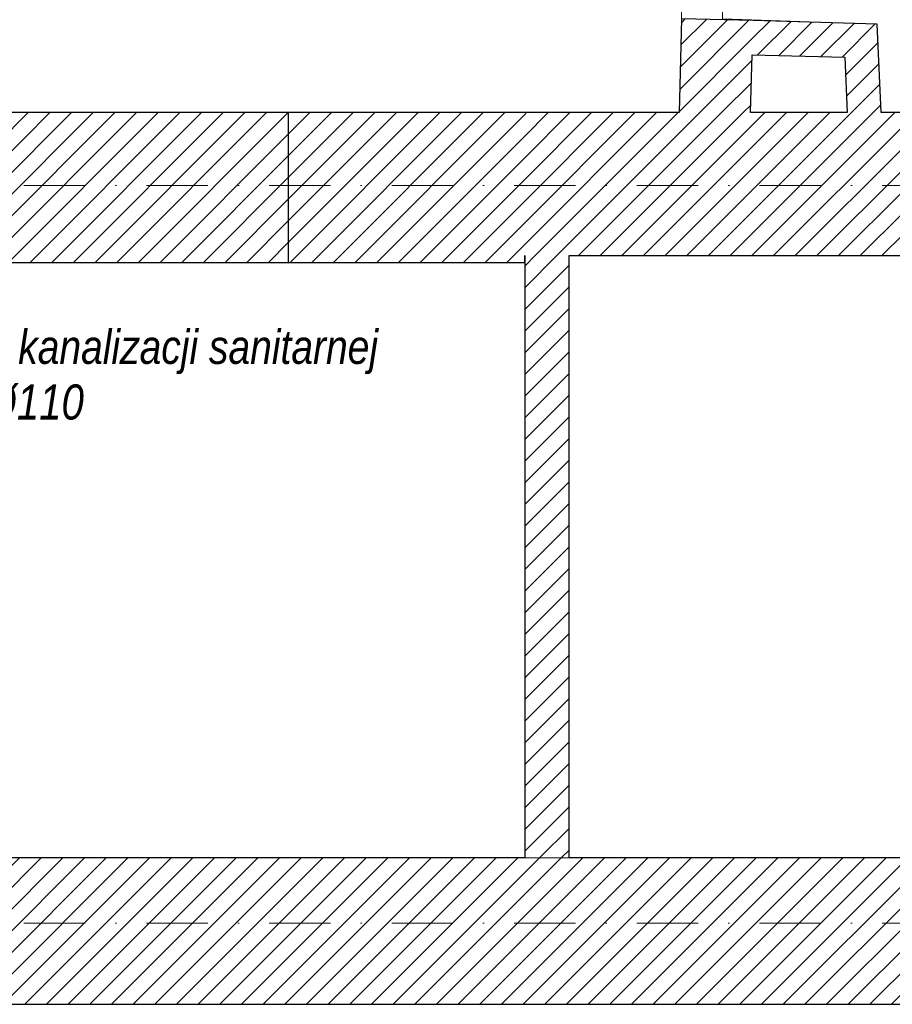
# Model space of a CAD drawing. Header units: millimetres. Extents: x 172139 to 266886, y 89525 to 138225.
# Tile 64 of 82: x 214267 to 216830, y 112968 to 115860. Entities that reach past the tile are written whole.
import ezdxf

# ---------------------------------------------------------------- set-up
doc = ezdxf.new("R2010")
doc.units = ezdxf.units.MM
doc.header["$MEASUREMENT"] = 0
doc.linetypes.add('Kropki i Kreski', pattern=[360, 180, -90, 0, -90])
for name, color, linetype, lineweight in [('KANALIZACJA_Nr_pióra__1', 7, 'Continuous', 13), ('KR_INW_Nr_pióra__101', 252, 'Continuous', 5), ('KR_INW_Nr_pióra__27', 7, 'Continuous', 25), ('NAPIS_SODON_Nr_pióra__121', 255, 'Continuous', 0), ('ROZBUDOWA_NOWE_DZIAŁOWE_Nr_pióra__27', 7, 'Continuous', 25), ('STREFA_NOWE_POM_Nr_pióra__121', 255, 'Continuous', 0)]:
    doc.layers.add(name, color=color, linetype=linetype, lineweight=lineweight)
for name, color, linetype in [('Konstrukcja - Siatki mod', 7, 'Continuous'), ('KR_INW', 7, 'Continuous'), ('NAPIS_SODON', 7, 'Continuous'), ('ROZBUDOWA_NOWE_DZIAŁOWE', 7, 'Continuous')]:
    doc.layers.add(name, color=color, linetype=linetype)
doc.layers.add('Konstrukcja - Siatki mod_Nr_pióra__48', color=7, linetype='Continuous', lineweight=15, true_color=0xa80f02)
doc.layers.add('ROZBUDOWA_NOWE_DZIAŁOWE_Nr_pióra__24', color=7, linetype='Continuous', lineweight=15, true_color=0x029e21)
doc.styles.add('GENERATED_STYLE_3', font='txt')
doc.dimstyles.new('GENERATED_STYLE__2', dxfattribs={"dimtxt": 0.18, "dimasz": 91.2, "dimexe": 0.18, "dimexo": 0.0625, "dimgap": 0.09, "dimtad": 0, "dimtih": 1, "dimtoh": 1, "dimdec": 4, "dimzin": 0, "dimdsep": 46, "dimcen": 0.09, "dimadec": 0, "dimazin": 0, "dimtfac": 1, "dimtdec": 4, "dimtmove": 0, "dimatfit": 3, "dimldrblk": 'ARROWHEAD_5', "dimfxl": 0, "dimtolj": 1, "dimtzin": 0, "dimarcsym": 0})
pattern_1 = [(45, (0, 0), (-31.819804, 31.819804), [])]

# ---------------------------------------------------------------- blocks, each defined once
blk = doc.blocks.new('Strop_2', base_point=(188316, 115154.1))
at = {"layer": 'NAPIS_SODON_Nr_pióra__121', "linetype": 'Continuous', "flags": 128}
blk.add_lwpolyline([(205315.4, 121145.6), (224463.2, 121145.6), (224463.2, 120284.7), (224843.2, 120284.7), (224843.2, 121525.6), (230445.6, 121525.6), (230445.6, 120284.7), (230445.6, 115394.1), (230442.2, 115394.1), (230443.9, 117003.9), (226439, 117009.8), (226379.4, 115221.6), (224893.2, 115252.5), (224893.2, 113397.6), (205242.2, 113397.6)], dxfattribs=at)
blk = doc.blocks.new('Ściana_8', base_point=(215880.3, 113397.6))
at = {"layer": 'KR_INW_Nr_pióra__101', "linetype": 'Continuous'}
h = blk.add_hatch(dxfattribs=at)
h.set_pattern_fill('Cegła_licówka', color=256, style=0, pattern_type=2)
h.set_pattern_definition(pattern_1)
h.paths.add_polyline_path([(215880.3, 113397.6), (215880.3, 115166.8), (215750.3, 115166.8), (215750.3, 113397.6)])
at = {"layer": 'KR_INW_Nr_pióra__27', "linetype": 'Continuous', "flags": 128}
for points in [[(215750.3, 115166.8), (215750.3, 113397.6)], [(215880.3, 113397.6), (215880.3, 115166.8)]]:
    blk.add_lwpolyline(points, dxfattribs=at)
blk = doc.blocks.new('Ściana_10', base_point=(216203.5, 115586.8))
at = {"layer": 'KR_INW_Nr_pióra__101', "linetype": 'Continuous'}
h = blk.add_hatch(dxfattribs=at)
h.set_pattern_fill('Cegła_licówka', color=256, style=0, pattern_type=2)
h.set_pattern_definition(pattern_1)
h.paths.add_polyline_path([(216413.5, 115586.8), (216420.8, 115856.8), (216210.8, 115862.5), (216203.5, 115586.8)])
at = {"layer": 'KR_INW_Nr_pióra__27', "linetype": 'Continuous', "flags": 128}
for points in [[(216210.8, 115862.5), (216203.5, 115586.8)], [(216420.8, 115856.8), (216210.8, 115862.5)], [(216420.8, 115856.8), (216420.8, 115856.8)], [(216413.5, 115586.8), (216418.1, 115756.8)]]:
    blk.add_lwpolyline(points, dxfattribs=at)
blk = doc.blocks.new('Ściana_16', base_point=(215750.3, 115586.8))
at = {"layer": 'KR_INW_Nr_pióra__101', "linetype": 'Continuous'}
h = blk.add_hatch(dxfattribs=at)
h.set_pattern_fill('Cegła_licówka', color=256, style=0, pattern_type=2)
h.set_pattern_definition(pattern_1)
h.paths.add_polyline_path([(215750.3, 115166.8), (216862.4, 115166.8), (216862.4, 115586.8), (215750.3, 115586.8)])
at = {"layer": 'KR_INW_Nr_pióra__27', "linetype": 'Continuous', "flags": 128}
for points in [[(216203.5, 115586.8), (215750.3, 115586.8)], [(216697.3, 115586.8), (216413.5, 115586.8)], [(216862.4, 115586.8), (216797.4, 115586.8)], [(216862.4, 115166.8), (216862.4, 115586.8)], [(215880.3, 115166.8), (216862.4, 115166.8)]]:
    blk.add_lwpolyline(points, dxfattribs=at)
blk = doc.blocks.new('Ściana_28', base_point=(216210.8, 115862.5))
at = {"layer": 'KR_INW_Nr_pióra__101', "linetype": 'Continuous'}
h = blk.add_hatch(dxfattribs=at)
h.set_pattern_fill('Cegła_licówka', color=256, style=0, pattern_type=2)
h.set_pattern_definition(pattern_1)
h.paths.add_polyline_path([(216418.1, 115756.8), (216690, 115749.5), (216785.8, 115846.9), (216420.8, 115856.8)])
at = {"layer": 'KR_INW_Nr_pióra__27', "linetype": 'Continuous', "flags": 128}
for points in [[(216785.8, 115846.9), (216420.8, 115856.8)], [(216418.1, 115756.8), (216690, 115749.5)]]:
    blk.add_lwpolyline(points, dxfattribs=at)
blk = doc.blocks.new('Ściana_29', base_point=(216785.8, 115846.9))
at = {"layer": 'KR_INW_Nr_pióra__101', "linetype": 'Continuous'}
h = blk.add_hatch(dxfattribs=at)
h.set_pattern_fill('Cegła_licówka', color=256, style=0, pattern_type=2)
h.set_pattern_definition(pattern_1)
h.paths.add_polyline_path([(216690, 115749.5), (216697.3, 115586.8), (216797.4, 115586.8), (216785.8, 115846.9)])
at = {"layer": 'KR_INW_Nr_pióra__27', "linetype": 'Continuous', "flags": 128}
for points in [[(216797.4, 115586.8), (216785.8, 115846.9)], [(216690, 115749.5), (216697.3, 115586.8)]]:
    blk.add_lwpolyline(points, dxfattribs=at)
blk = doc.blocks.new('Ściana_125', base_point=(214176.7, 115146.8))
at = {"layer": 'ROZBUDOWA_NOWE_DZIAŁOWE_Nr_pióra__24', "linetype": 'Continuous'}
h = blk.add_hatch(dxfattribs=at)
h.set_pattern_fill('Cegła_licówka', color=256, style=0, pattern_type=2)
h.set_pattern_definition(pattern_1)
h.paths.add_polyline_path([(214176.7, 115146.8), (215056.7, 115146.8), (215056.7, 115586.8), (214176.7, 115586.8)])
at = {"layer": 'ROZBUDOWA_NOWE_DZIAŁOWE_Nr_pióra__27', "linetype": 'Continuous', "flags": 128}
for points in [[(215056.7, 115586.8), (214176.7, 115586.8)], [(214176.7, 115586.8), (214176.7, 115146.8)], [(215056.7, 115146.8), (215056.7, 115586.8)], [(214176.7, 115146.8), (215056.7, 115146.8)]]:
    blk.add_lwpolyline(points, dxfattribs=at)
blk = doc.blocks.new('Ściana_132', base_point=(215056.7, 115586.8))
at = {"layer": 'KR_INW_Nr_pióra__101', "linetype": 'Continuous'}
h = blk.add_hatch(dxfattribs=at)
h.set_pattern_fill('Cegła_licówka', color=256, style=0, pattern_type=2)
h.set_pattern_definition(pattern_1)
h.paths.add_polyline_path([(215056.7, 115146.8), (215750.3, 115146.8), (215750.3, 115586.8), (215056.7, 115586.8)])
at = {"layer": 'KR_INW_Nr_pióra__27', "linetype": 'Continuous', "flags": 128}
for points in [[(215750.3, 115586.8), (215056.7, 115586.8)], [(215750.3, 115146.8), (215750.3, 115166.8)], [(215056.7, 115146.8), (215750.3, 115146.8)]]:
    blk.add_lwpolyline(points, dxfattribs=at)
blk = doc.blocks.new('Ściana_137', base_point=(216962.4, 113397.6))
at = {"layer": 'KR_INW_Nr_pióra__101', "linetype": 'Continuous'}
h = blk.add_hatch(dxfattribs=at)
h.set_pattern_fill('Cegła_licówka', color=256, style=0, pattern_type=2)
h.set_pattern_definition(pattern_1)
h.paths.add_polyline_path([(216962.4, 113397.6), (210318.1, 113397.6), (210318.1, 112967.6), (216962.4, 112967.6)])
at = {"layer": 'KR_INW_Nr_pióra__27', "linetype": 'Continuous', "flags": 128}
for points in [[(215750.3, 113397.6), (210318.1, 113397.6)], [(216962.4, 113397.6), (215880.3, 113397.6)], [(210318.1, 112967.6), (216962.4, 112967.6)]]:
    blk.add_lwpolyline(points, dxfattribs=at)
blk = doc.blocks.new('Standardowy znacznik siatki_10')
at = {"layer": 'Konstrukcja - Siatki mod_Nr_pióra__48', "linetype": 'Kropki i Kreski'}
blk.add_line((1000, 0), (72912, 0), dxfattribs=at)
blk = doc.blocks.new('ARROWHEAD_5')
at = {"color": 0, "linetype": 'Continuous', "lineweight": 0}
blk.add_line((0, 0), (-1, 0), dxfattribs=at)
blk.add_solid([(-1, 0.2679), (0, 0), (-1, -0.2679), (-1, 0.2679)], dxfattribs=at)

msp = doc.modelspace()

# ---------------------------------------------------------------- linework, layer by layer
at = {"layer": 'STREFA_NOWE_POM_Nr_pióra__121', "linetype": 'Continuous', "flags": 128}
for points in [[(216330.8, 115862.5), (216785.8, 115846.9), (216797.4, 115586.8), (220688.1, 115586.8), (220678.8, 116587.4), (221330.1, 116604.7), (221330.1, 121138), (216330.8, 121145.6)], [(216210.8, 117086.8), (212316.5, 117086.8), (212316.5, 115826.1), (212310.6, 115586.8), (214176.7, 115586.8), (215056.7, 115586.8), (215750.3, 115586.8), (216203.5, 115586.8), (216210.8, 115862.5)], [(214351, 115146.8), (214176.7, 115146.8), (212299.9, 115146.8), (212299.9, 115147.1), (209976.4, 115147.1), (209095, 115147.1), (209110.2, 113397.6), (209438.1, 113397.6), (210318.1, 113397.6), (215750.3, 113397.6), (215750.3, 115146.8), (215056.7, 115146.8)]]:
    msp.add_lwpolyline(points, close=True, dxfattribs=at)

# ---------------------------------------------------------------- block references
at = {"layer": 'Konstrukcja - Siatki mod', "color": 8, "linetype": 'Continuous', "lineweight": 13, "zscale": 1000}
for p in [(177989.3, 115372.2), (177989.3, 113205.9)]:
    msp.add_blockref('Standardowy znacznik siatki_10', p, dxfattribs=at)
at = {"layer": 'KR_INW'}
for name, p in [('Ściana_10', (216203.5, 115586.8)), ('Ściana_28', (216210.8, 115862.5)), ('Ściana_29', (216785.8, 115846.9)), ('Ściana_132', (215056.7, 115586.8)), ('Ściana_16', (215750.3, 115586.8)), ('Ściana_8', (215880.3, 113397.6)), ('Ściana_137', (216962.4, 113397.6))]:
    msp.add_blockref(name, p, dxfattribs=at)
at = {"layer": 'NAPIS_SODON', "color": 255, "linetype": 'Continuous', "lineweight": 0}
msp.add_blockref('Strop_2', (188316, 115154.1), dxfattribs=at)
at = {"layer": 'ROZBUDOWA_NOWE_DZIAŁOWE'}
msp.add_blockref('Ściana_125', (214176.7, 115146.8), dxfattribs=at)

# ---------------------------------------------------------------- texts
at = {"layer": 'KANALIZACJA_Nr_pióra__1', "linetype": 'Continuous', "insert": (213039.8, 114655.1), "char_height": 100, "attachment_point": 7, "line_spacing_factor": 0.962078, "style": 'GENERATED_STYLE_3'}
msp.add_mtext('\\A1;{\\fArial Narrow|b0|i1|c238|p34;projektowaną instalację kanalizacji sanitarnej \\P\\fArial Narrow|b0|i1|c238|p34;wpiąć w istnijący pion \\fArial Narrow|b0|i1|c238|p34;\\H1.029412x;Ø110}', dxfattribs=at)

# ---------------------------------------------------------------- leaders
at = {"layer": 'KANALIZACJA_Nr_pióra__1', "linetype": 'Continuous', "annotation_type": 0, "has_hookline": 1, "hookline_direction": 0, "text_width": 2286}
msp.add_leader([(211952.3, 115678.2), (212503.8, 114655.1), (213039.7, 114655.1)], dimstyle='GENERATED_STYLE__2', dxfattribs=at)

doc.saveas('drawing.dxf')
